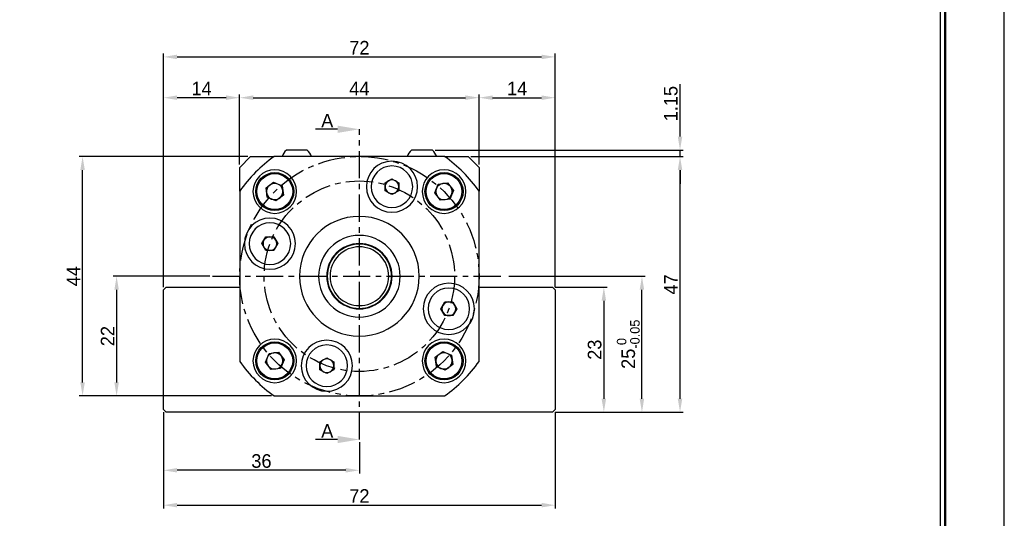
# Model space of a CAD drawing. Header units: millimetres. Extents: x 1174 to 1671, y 712 to 1063.
# Tile 4 of 6: x 1490 to 1671, y 801 to 893. Entities that reach past the tile are written whole.
import ezdxf
from ezdxf.enums import TextEntityAlignment as Align

# ---------------------------------------------------------------- set-up
doc = ezdxf.new("R2010")
doc.units = ezdxf.units.MM
doc.linetypes.add('CENTER', pattern=[2, 1.25, -0.25, 0.25, -0.25])
for name, color, linetype in [('S1', 1, 'CENTER'), ('Z5', 7, 'Continuous'), ('Z7', 7, 'Continuous')]:
    doc.layers.add(name, color=color, linetype=linetype)
doc.dimstyles.new('S2.5', dxfattribs={"dimtxt": 2.5, "dimasz": 2.5, "dimexe": 0.6, "dimexo": 0.5, "dimgap": 0.4, "dimtad": 1, "dimdec": 3, "dimzin": 11, "dimdsep": 46, "dimtxsty": 'Standard', "dimcen": 0, "dimclrd": 5, "dimclre": 5, "dimclrt": 3, "dimadec": 0, "dimazin": 0, "dimtp": 3e-09, "dimtm": 1.1e-09, "dimtfac": 0.7, "dimtdec": 3, "dimtmove": 0, "dimatfit": 3, "dimfxl": 1.25, "dimtolj": 1, "dimtzin": 11, "dimarcsym": 0})

# ---------------------------------------------------------------- blocks, each defined once
blk = doc.blocks.new('*D85')
at = {"color": 5, "lineweight": -2, "ltscale": 4}
for p, q in [((1530.55, 866.38), (1530.55, 879.28)), ((1533.05, 878.68), (1572.05, 878.68)), ((1574.55, 866.38), (1574.55, 879.28))]:
    blk.add_line(p, q, dxfattribs=at)
at = {"color": 5}
for points in [[(1533.05, 879.1), (1533.05, 878.27), (1530.55, 878.68)], [(1572.05, 878.27), (1572.05, 879.1), (1574.55, 878.68)]]:
    blk.add_solid(points, dxfattribs=at)
at = {"layer": 'Defpoints', "color": 0}
for p in [(1574.55, 878.68), (1530.55, 865.88), (1574.55, 865.88)]:
    blk.add_point(p, dxfattribs=at)
at = {"color": 3, "insert": (1552.55, 880.37), "char_height": 2.5, "attachment_point": 5}
blk.add_mtext('\\A1;44', dxfattribs=at)
blk = doc.blocks.new('*D86')
at = {"color": 5, "lineweight": -2, "ltscale": 4}
for p, q in [((1574.55, 866.38), (1574.55, 879.28)), ((1577.05, 878.68), (1586.05, 878.68)), ((1588.55, 843.88), (1588.55, 879.28))]:
    blk.add_line(p, q, dxfattribs=at)
at = {"color": 5}
for points in [[(1577.05, 879.1), (1577.05, 878.27), (1574.55, 878.68)], [(1586.05, 878.27), (1586.05, 879.1), (1588.55, 878.68)]]:
    blk.add_solid(points, dxfattribs=at)
at = {"layer": 'Defpoints', "color": 0}
for p in [(1588.55, 878.68), (1574.55, 865.88), (1588.55, 843.38)]:
    blk.add_point(p, dxfattribs=at)
at = {"color": 3, "insert": (1581.55, 880.37), "char_height": 2.5, "attachment_point": 5}
blk.add_mtext('\\A1;14', dxfattribs=at)
blk = doc.blocks.new('*D87')
at = {"color": 5, "lineweight": -2, "ltscale": 4}
for p, q in [((1516.55, 843.88), (1516.55, 879.28)), ((1528.05, 878.68), (1519.05, 878.68)), ((1530.55, 866.38), (1530.55, 879.28))]:
    blk.add_line(p, q, dxfattribs=at)
at = {"color": 5}
for points in [[(1519.05, 879.1), (1519.05, 878.27), (1516.55, 878.68)], [(1528.05, 878.27), (1528.05, 879.1), (1530.55, 878.68)]]:
    blk.add_solid(points, dxfattribs=at)
at = {"layer": 'Defpoints', "color": 0}
for p in [(1516.55, 878.68), (1530.55, 865.88), (1516.55, 843.38)]:
    blk.add_point(p, dxfattribs=at)
at = {"color": 3, "insert": (1523.55, 880.37), "char_height": 2.5, "attachment_point": 5}
blk.add_mtext('\\A1;14', dxfattribs=at)
blk = doc.blocks.new('*D88')
at = {"color": 5, "lineweight": -2, "ltscale": 4}
for p, q in [((1516.55, 843.88), (1516.55, 886.78)), ((1588.55, 843.88), (1588.55, 886.78)), ((1519.05, 886.18), (1586.05, 886.18))]:
    blk.add_line(p, q, dxfattribs=at)
at = {"color": 5}
for points in [[(1519.05, 886.59), (1519.05, 885.76), (1516.55, 886.18)], [(1586.05, 885.76), (1586.05, 886.59), (1588.55, 886.18)]]:
    blk.add_solid(points, dxfattribs=at)
at = {"layer": 'Defpoints', "color": 0}
for p in [(1588.55, 886.18), (1516.55, 843.38), (1588.55, 843.38)]:
    blk.add_point(p, dxfattribs=at)
at = {"color": 3, "insert": (1552.55, 887.86), "char_height": 2.5, "attachment_point": 5}
blk.add_mtext('\\A1;72', dxfattribs=at)
blk = doc.blocks.new('*D89')
at = {"color": 5, "lineweight": -2, "ltscale": 4}
for p, q in [((1588.55, 843.88), (1598.09, 843.88)), ((1597.49, 841.38), (1597.49, 823.38)), ((1588.55, 820.88), (1598.09, 820.88))]:
    blk.add_line(p, q, dxfattribs=at)
at = {"color": 5}
for points in [[(1597.9, 841.38), (1597.07, 841.38), (1597.49, 843.88)], [(1597.07, 823.38), (1597.9, 823.38), (1597.49, 820.88)]]:
    blk.add_solid(points, dxfattribs=at)
at = {"layer": 'Defpoints', "color": 0}
for p in [(1588.05, 843.88), (1588.05, 820.88), (1597.49, 820.88)]:
    blk.add_point(p, dxfattribs=at)
at = {"color": 3, "insert": (1595.8, 832.38), "char_height": 2.5, "attachment_point": 5, "rotation": 90}
blk.add_mtext('\\A1;23', dxfattribs=at)
blk = doc.blocks.new('*D90')
at = {"color": 5, "lineweight": -2, "ltscale": 4}
for p, q in [((1580.05, 845.88), (1605.09, 845.88)), ((1604.49, 823.38), (1604.49, 843.38)), ((1588.55, 820.88), (1605.09, 820.88))]:
    blk.add_line(p, q, dxfattribs=at)
at = {"color": 5}
for points in [[(1604.9, 843.38), (1604.07, 843.38), (1604.49, 845.88)], [(1604.07, 823.38), (1604.9, 823.38), (1604.49, 820.88)]]:
    blk.add_solid(points, dxfattribs=at)
at = {"layer": 'Defpoints', "color": 0}
for p in [(1579.55, 845.88), (1604.49, 845.88), (1588.05, 820.88)]:
    blk.add_point(p, dxfattribs=at)
at = {"color": 3, "insert": (1601.97, 833.38), "char_height": 2.5, "attachment_point": 5, "rotation": 90}
blk.add_mtext('\\A1;25{\\H1.750000;\\S 0^ -0.05;}', dxfattribs=at)
blk = doc.blocks.new('*D91')
at = {"color": 5, "lineweight": -2, "ltscale": 4}
for p, q in [((1573.05, 867.88), (1612.09, 867.88)), ((1611.49, 823.38), (1611.49, 865.38)), ((1588.55, 820.88), (1612.09, 820.88))]:
    blk.add_line(p, q, dxfattribs=at)
at = {"color": 5}
for points in [[(1611.9, 865.38), (1611.07, 865.38), (1611.49, 867.88)], [(1611.07, 823.38), (1611.9, 823.38), (1611.49, 820.88)]]:
    blk.add_solid(points, dxfattribs=at)
at = {"layer": 'Defpoints', "color": 0}
for p in [(1572.55, 867.88), (1611.49, 867.88), (1588.05, 820.88)]:
    blk.add_point(p, dxfattribs=at)
at = {"color": 3, "insert": (1609.8, 844.38), "char_height": 2.5, "attachment_point": 5, "rotation": 90}
blk.add_mtext('\\A1;47', dxfattribs=at)
blk = doc.blocks.new('*D92')
at = {"color": 5, "lineweight": -2, "ltscale": 4}
for p, q in [((1525.05, 845.88), (1507.33, 845.88)), ((1507.93, 843.38), (1507.93, 826.38)), ((1536.4, 823.88), (1507.33, 823.88))]:
    blk.add_line(p, q, dxfattribs=at)
at = {"color": 5}
for points in [[(1508.35, 843.38), (1507.52, 843.38), (1507.93, 845.88)], [(1507.52, 826.38), (1508.35, 826.38), (1507.93, 823.88)]]:
    blk.add_solid(points, dxfattribs=at)
at = {"layer": 'Defpoints', "color": 0}
for p in [(1525.55, 845.88), (1507.93, 823.88), (1536.9, 823.88)]:
    blk.add_point(p, dxfattribs=at)
at = {"color": 3, "insert": (1506.28, 834.88), "char_height": 2.5, "attachment_point": 5, "rotation": 90}
blk.add_mtext('\\A1;22', dxfattribs=at)
blk = doc.blocks.new('*D93')
at = {"color": 5, "lineweight": -2, "ltscale": 4}
for p, q in [((1532.05, 867.88), (1501.08, 867.88)), ((1501.68, 826.38), (1501.68, 865.38)), ((1536.4, 823.88), (1501.08, 823.88))]:
    blk.add_line(p, q, dxfattribs=at)
at = {"color": 5}
for points in [[(1502.09, 865.38), (1501.26, 865.38), (1501.68, 867.88)], [(1501.26, 826.38), (1502.09, 826.38), (1501.68, 823.88)]]:
    blk.add_solid(points, dxfattribs=at)
at = {"layer": 'Defpoints', "color": 0}
for p in [(1501.68, 867.88), (1532.55, 867.88), (1536.9, 823.88)]:
    blk.add_point(p, dxfattribs=at)
at = {"color": 3, "insert": (1499.99, 845.88), "char_height": 2.5, "attachment_point": 5, "rotation": 90}
blk.add_mtext('\\A1;44', dxfattribs=at)
blk = doc.blocks.new('*D94')
at = {"color": 5, "lineweight": -2, "ltscale": 4}
for p, q in [((1611.49, 871.53), (1611.49, 881.16)), ((1566.48, 869.03), (1612.09, 869.03)), ((1611.49, 867.88), (1611.49, 869.03)), ((1573.05, 867.88), (1612.09, 867.88)), ((1611.49, 865.38), (1611.49, 862.88))]:
    blk.add_line(p, q, dxfattribs=at)
at = {"color": 5}
for points in [[(1611.07, 871.53), (1611.9, 871.53), (1611.49, 869.03)], [(1611.9, 865.38), (1611.07, 865.38), (1611.49, 867.88)]]:
    blk.add_solid(points, dxfattribs=at)
at = {"layer": 'Defpoints', "color": 0}
for p in [(1565.98, 869.03), (1611.49, 869.03), (1572.55, 867.88)]:
    blk.add_point(p, dxfattribs=at)
at = {"color": 3, "insert": (1609.8, 877.59), "char_height": 2.5, "attachment_point": 5, "rotation": 90}
blk.add_mtext('\\A1;1.15', dxfattribs=at)
blk = doc.blocks.new('*D95')
at = {"color": 5, "lineweight": -2, "ltscale": 4}
for p, q in [((1516.55, 820.88), (1516.55, 809.62)), ((1552.55, 815.38), (1552.55, 809.62)), ((1550.05, 810.22), (1519.05, 810.22))]:
    blk.add_line(p, q, dxfattribs=at)
at = {"color": 5}
for points in [[(1519.05, 810.64), (1519.05, 809.81), (1516.55, 810.22)], [(1550.05, 809.81), (1550.05, 810.64), (1552.55, 810.22)]]:
    blk.add_solid(points, dxfattribs=at)
at = {"layer": 'Defpoints', "color": 0}
for p in [(1516.55, 821.38), (1552.55, 815.88), (1516.55, 810.22)]:
    blk.add_point(p, dxfattribs=at)
at = {"color": 3, "insert": (1534.55, 811.91), "char_height": 2.5, "attachment_point": 5}
blk.add_mtext('\\A1;36', dxfattribs=at)
blk = doc.blocks.new('*D96')
at = {"color": 5, "lineweight": -2, "ltscale": 4}
for p, q in [((1516.55, 820.88), (1516.55, 803.21)), ((1588.55, 820.88), (1588.55, 803.21)), ((1519.05, 803.81), (1586.05, 803.81))]:
    blk.add_line(p, q, dxfattribs=at)
at = {"color": 5}
for points in [[(1519.05, 804.23), (1519.05, 803.4), (1516.55, 803.81)], [(1586.05, 803.4), (1586.05, 804.23), (1588.55, 803.81)]]:
    blk.add_solid(points, dxfattribs=at)
at = {"layer": 'Defpoints', "color": 0}
for p in [(1516.55, 821.38), (1588.55, 821.38), (1588.55, 803.81)]:
    blk.add_point(p, dxfattribs=at)
at = {"color": 3, "insert": (1552.55, 805.5), "char_height": 2.5, "attachment_point": 5}
blk.add_mtext('\\A1;72', dxfattribs=at)
blk = doc.blocks.new('란표제')
at = {"layer": 'Z7', "color": 0}
blk.add_line((297, 0), (297, 210), dxfattribs=at)
at = {"layer": 'Z7', "const_width": 0.25}
blk.add_lwpolyline([(290.5, 6.5), (290.5, 203.5), (10, 203.5), (10, 6.5)], close=True, dxfattribs=at)
at = {"layer": 'Z7'}
blk.add_lwpolyline([(290, 7), (290, 203), (10.5, 203), (10.5, 7)], close=True, dxfattribs=at)
at = {"layer": 'Z5', "ltscale": 0.5}
for tag, p, height in [('TITLE', (237.17, 24.41), 2.5), ('도번', (251.18, 15.64), 2.5), ('SCALE', (253.78, 9.55), 1.2), ('DATE', (277.02, 9.51), 1.2)]:
    blk.add_attdef(tag, p, '', height=height, dxfattribs=at)
at = {"layer": 'Z7'}
for tag, p in [('필렛', (179.25, 10.9)), ('모따기', (179.25, 8.3))]:
    blk.add_attdef(tag, text='', height=1.15, dxfattribs=at).set_placement(p, align=Align.MIDDLE_LEFT)

msp = doc.modelspace()

# ---------------------------------------------------------------- linework, layer by layer
at = {"color": 5, "ltscale": 5}
for p, q in [((1548.5548, 872.8774), (1544.482, 872.8774)), ((1548.5548, 815.8774), (1544.482, 815.8774))]:
    msp.add_line(p, q, dxfattribs=at)
for p, q in [((1542.8262, 869.0274), (1539.1298, 869.0274)), ((1542.9798, 869.0274), (1542.8262, 869.0274)), ((1565.8262, 869.0274), (1562.1298, 869.0274)), ((1565.9798, 869.0274), (1565.8262, 869.0274)), ((1530.5548, 865.8774), (1532.5548, 867.8774)), ((1532.5548, 867.8774), (1536.9023, 867.8774)), ((1568.2073, 867.8774), (1536.9023, 867.8774)), ((1568.2073, 867.8774), (1572.5548, 867.8774)), ((1572.5548, 867.8774), (1574.5548, 865.8774)), ((1530.5548, 861.5299), (1530.5548, 865.8774)), ((1574.5548, 865.8774), (1574.5548, 861.5299)), ((1557.2801, 863.0495), (1558.5401, 863.777)), ((1558.5401, 863.777), (1559.8001, 863.0495)), ((1530.5548, 861.5299), (1530.5548, 830.2249)), ((1535.3985, 862.0972), (1536.773, 863.1511)), ((1535.6239, 860.3799), (1535.3985, 862.0972)), ((1536.773, 863.1511), (1538.373, 862.4876)), ((1538.373, 862.4876), (1538.5984, 860.7703)), ((1557.2801, 861.5946), (1557.2801, 863.0495)), ((1558.5401, 860.8671), (1557.2801, 861.5946)), ((1559.8001, 861.5946), (1558.5401, 860.8671)), ((1559.8001, 863.0495), (1559.8001, 861.5946)), ((1566.3938, 861.2084), (1567.0573, 862.8083)), ((1567.0573, 862.8083), (1568.7746, 863.0337)), ((1568.7746, 863.0337), (1569.8285, 861.6592)), ((1569.8285, 861.6592), (1569.165, 860.0592)), ((1574.5548, 830.2249), (1574.5548, 861.5299)), ((1537.2238, 859.7164), (1535.6239, 860.3799)), ((1538.5984, 860.7703), (1537.2238, 859.7164)), ((1567.4477, 859.8338), (1566.3938, 861.2084)), ((1569.165, 860.0592), (1567.4477, 859.8338)), ((1534.6553, 851.8628), (1535.3827, 853.1228)), ((1535.3827, 853.1228), (1536.8376, 853.1228)), ((1536.8376, 853.1228), (1537.5651, 851.8628)), ((1535.3827, 850.6028), (1534.6553, 851.8628)), ((1536.8376, 850.6028), (1535.3827, 850.6028)), ((1537.5651, 851.8628), (1536.8376, 850.6028)), ((1516.5548, 843.3774), (1516.8048, 843.6274)), ((1516.5548, 821.3774), (1516.5548, 843.3774)), ((1516.8048, 843.6274), (1517.0548, 843.8774)), ((1517.0548, 843.8774), (1530.5548, 843.8774)), ((1574.5548, 843.8774), (1588.0548, 843.8774)), ((1588.0548, 843.8774), (1588.3048, 843.6274)), ((1588.3048, 843.6274), (1588.5548, 843.3774)), ((1588.5548, 843.3774), (1588.5548, 821.3774)), ((1567.5445, 839.8921), (1568.272, 841.1521)), ((1568.272, 838.6321), (1567.5445, 839.8921)), ((1568.272, 841.1521), (1569.7269, 841.1521)), ((1569.7269, 841.1521), (1570.4543, 839.8921)), ((1570.4543, 839.8921), (1569.7269, 838.6321)), ((1569.7269, 838.6321), (1568.272, 838.6321)), ((1535.2811, 830.0957), (1535.9446, 831.6956)), ((1535.9446, 831.6956), (1537.6619, 831.921)), ((1537.6619, 831.921), (1538.7158, 830.5465)), ((1545.3094, 830.1603), (1546.5694, 830.8877)), ((1546.5694, 830.8877), (1547.8294, 830.1603)), ((1566.5112, 830.9845), (1567.8857, 832.0384)), ((1566.7366, 829.2672), (1566.5112, 830.9845)), ((1567.8857, 832.0384), (1569.4857, 831.3749)), ((1569.4857, 831.3749), (1569.7111, 829.6576)), ((1536.335, 828.7211), (1535.2811, 830.0957)), ((1538.0523, 828.9465), (1536.335, 828.7211)), ((1538.7158, 830.5465), (1538.0523, 828.9465)), ((1545.3094, 828.7053), (1545.3094, 830.1603)), ((1547.8294, 830.1603), (1547.8294, 828.7053)), ((1568.3365, 828.6037), (1566.7366, 829.2672)), ((1569.7111, 829.6576), (1568.3365, 828.6037)), ((1546.5694, 827.9779), (1545.3094, 828.7053)), ((1547.8294, 828.7053), (1546.5694, 827.9779)), ((1536.9023, 823.8774), (1568.2073, 823.8774)), ((1517.0548, 820.8774), (1516.5548, 821.3774)), ((1588.0548, 820.8774), (1517.0548, 820.8774)), ((1588.5548, 821.3774), (1588.0548, 820.8774))]:
    msp.add_line(p, q)
for centre, radius in [((1536.9984, 861.4338), 3.5), ((1536.9984, 861.4338), 3.3), ((1568.1111, 861.4338), 3.5), ((1568.1111, 861.4338), 3.3), ((1536.9984, 830.3211), 3.5), ((1536.9984, 830.3211), 3.3), ((1568.1111, 830.3211), 3.5), ((1568.1111, 830.3211), 3.3)]:
    msp.add_circle(centre, radius)
for centre, radius, start, end in [((1541.0124, 866.8877), 2.85, 131.34313, 159.680252), ((1541.0972, 866.8877), 2.85, 20.319748, 48.65687), ((1564.0124, 866.8877), 2.85, 131.34313, 159.680287), ((1564.0972, 866.8877), 2.85, 20.319713, 48.65687), ((1552.5548, 845.8774), 27, 125.430945, 144.569055), ((1558.5401, 862.322), 4.7, 0, 180), ((1552.5548, 845.8774), 27, 35.430945, 54.569055), ((1536.9984, 861.4338), 4, 90, 270), ((1536.9984, 861.4338), 4, 270, 90), ((1558.5401, 862.322), 3.82, 0, 180), ((1568.1111, 861.4338), 4, 0, 180), ((1558.5401, 862.322), 1.26, 120, 180), ((1558.5401, 862.322), 1.26, 60, 120), ((1558.5401, 862.322), 1.26, 0, 60), ((1536.9984, 861.4338), 1.5, 127.477326, 187.477326), ((1536.9984, 861.4338), 1.5, 67.477326, 127.477326), ((1536.9984, 861.4338), 1.5, 7.477326, 67.477326), ((1536.9984, 861.4338), 1.5, 307.477326, 7.477326), ((1558.5401, 862.322), 4.7, 180, 0), ((1558.5401, 862.322), 3.82, 180, 0), ((1558.5401, 862.322), 1.26, 180, 240), ((1558.5401, 862.322), 1.26, 300, 0), ((1568.1111, 861.4338), 4, 180, 0), ((1568.1111, 861.4338), 1.5, 157.477326, 217.477326), ((1568.1111, 861.4338), 1.5, 97.477326, 157.477326), ((1568.1111, 861.4338), 1.5, 37.477326, 97.477326), ((1568.1111, 861.4338), 1.5, 337.477326, 37.477326), ((1536.9984, 861.4338), 1.5, 187.477326, 247.477326), ((1536.9984, 861.4338), 1.5, 247.477326, 307.477326), ((1558.5401, 862.322), 1.26, 240, 300), ((1568.1111, 861.4338), 1.5, 217.477326, 277.477326), ((1568.1111, 861.4338), 1.5, 277.477326, 337.477326), ((1536.1102, 851.8628), 4.7, 90, 270), ((1536.1102, 851.8628), 4.7, 270, 90), ((1552.5548, 845.8774), 11, 90, 270), ((1552.5548, 845.8774), 11, 270, 90), ((1536.1102, 851.8628), 3.82, 90, 270), ((1536.1102, 851.8628), 3.82, 270, 90), ((1536.1102, 851.8628), 1.26, 150, 210), ((1536.1102, 851.8628), 1.26, 90, 150), ((1536.1102, 851.8628), 1.26, 30, 90), ((1536.1102, 851.8628), 1.26, 330, 30), ((1552.5548, 845.8774), 7.5, 90, 270), ((1552.5548, 845.8774), 7.5, 270, 90), ((1536.1102, 851.8628), 1.26, 210, 270), ((1536.1102, 851.8628), 1.26, 270, 330), ((1552.5548, 845.8774), 6, 90, 270), ((1552.5548, 845.8774), 5.9, 45, 225), ((1552.5548, 845.8774), 5.4, 45, 225), ((1552.5548, 845.8774), 6, 270, 90), ((1552.5548, 845.8774), 5.9, 225, 45), ((1552.5548, 845.8774), 5.4, 225, 45), ((1568.9994, 839.8921), 4.7, 90, 270), ((1568.9994, 839.8921), 3.82, 90, 270), ((1568.9994, 839.8921), 4.7, 270, 90), ((1568.9994, 839.8921), 3.82, 270, 90), ((1568.9994, 839.8921), 1.26, 150, 210), ((1568.9994, 839.8921), 1.26, 90, 150), ((1568.9994, 839.8921), 1.26, 30, 90), ((1568.9994, 839.8921), 1.26, 330, 30), ((1568.9994, 839.8921), 1.26, 210, 270), ((1568.9994, 839.8921), 1.26, 270, 330), ((1536.9984, 830.3211), 4, 0, 180), ((1568.1111, 830.3211), 4, 90, 270), ((1568.1111, 830.3211), 4, 270, 90), ((1546.5694, 829.4328), 4.7, 0, 180), ((1546.5694, 829.4328), 3.82, 0, 180), ((1536.9984, 830.3211), 1.5, 157.477326, 217.477326), ((1536.9984, 830.3211), 1.5, 97.477326, 157.477326), ((1536.9984, 830.3211), 1.5, 37.477326, 97.477326), ((1536.9984, 830.3211), 1.5, 337.477326, 37.477326), ((1546.5694, 829.4328), 1.26, 60, 120), ((1568.1111, 830.3211), 1.5, 127.477326, 187.477326), ((1568.1111, 830.3211), 1.5, 67.477326, 127.477326), ((1568.1111, 830.3211), 1.5, 7.477326, 67.477326), ((1552.5548, 845.8774), 27, 215.430945, 234.569055), ((1536.9984, 830.3211), 4, 180, 0), ((1536.9984, 830.3211), 1.5, 217.477326, 277.477326), ((1536.9984, 830.3211), 1.5, 277.477326, 337.477326), ((1546.5694, 829.4328), 4.7, 180, 0), ((1546.5694, 829.4328), 3.82, 180, 0), ((1546.5694, 829.4328), 1.26, 120, 180), ((1546.5694, 829.4328), 1.26, 180, 240), ((1546.5694, 829.4328), 1.26, 0, 60), ((1546.5694, 829.4328), 1.26, 300, 0), ((1568.1111, 830.3211), 1.5, 187.477326, 247.477326), ((1568.1111, 830.3211), 1.5, 247.477326, 307.477326), ((1552.5548, 845.8774), 27, 305.430945, 324.569055), ((1568.1111, 830.3211), 1.5, 307.477326, 7.477326), ((1546.5694, 829.4328), 1.26, 240, 300)]:
    msp.add_arc(centre, radius, start, end)
for points in [[(1548.5548, 873.5441), (1548.5548, 872.2108), (1552.5548, 872.8774)], [(1548.5548, 816.5441), (1548.5548, 815.2108), (1552.5548, 815.8774)]]:
    msp.add_solid(points, dxfattribs=at)
at = {"layer": 'S1', "ltscale": 4}
for p, q in [((1552.5548, 815.8774), (1552.5548, 872.8774)), ((1525.5548, 845.8774), (1579.5548, 845.8774))]:
    msp.add_line(p, q, dxfattribs=at)
for radius in [22, 17.5]:
    msp.add_circle((1552.5548, 845.8774), radius, dxfattribs=at)

# ---------------------------------------------------------------- block references
at = {"ltscale": 5, "xscale": 1.67280711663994, "yscale": 1.67280711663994, "zscale": 1.67280711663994}
msp.add_blockref('란표제', (1174.2675, 711.6764), dxfattribs=at)

# ---------------------------------------------------------------- texts
at = {"color": 3, "ltscale": 0.5, "char_height": 2.5, "attachment_point": 9}
for insert in [(1547.7667, 873.2098), (1547.7667, 816.2098)]:
    msp.add_mtext('\\A1;A', dxfattribs=dict(at, insert=insert))

# ---------------------------------------------------------------- dimensions: what is measured, and where the dimension line sits
at = {"ltscale": 4}
for base, p1, p2, picture, middle in [((1588.5548, 886.1762), (1516.5548, 843.3774), (1588.5548, 843.3774), '*D88', (1552.5548, 887.8594)), ((1516.5548, 878.6822), (1530.5548, 865.8774), (1516.5548, 843.3774), '*D87', (1523.5548, 880.3671)), ((1574.5548, 878.6822), (1530.5548, 865.8774), (1574.5548, 865.8774), '*D85', (1552.5548, 880.3655)), ((1588.5548, 878.6822), (1574.5548, 865.8774), (1588.5548, 843.3774), '*D86', (1581.5548, 880.3671)), ((1516.5548, 810.2242), (1552.5548, 815.8774), (1516.5548, 821.3774), '*D95', (1534.5548, 811.9058)), ((1588.5548, 803.8133), (1516.5548, 821.3774), (1588.5548, 821.3774), '*D96', (1552.5548, 805.4966))]:
    dim = msp.add_linear_dim(base=base, p1=p1, p2=p2, dimstyle='S2.5', dxfattribs=at)
    dim.commit()
    dim.dimension.update_dxf_attribs({"geometry": picture, "text_midpoint": middle})
for base, p1, p2, picture, middle in [((1611.4861, 869.0274), (1572.5548, 867.8774), (1565.9798, 869.0274), '*D94', (1609.8011, 877.5915)), ((1501.6779, 867.8774), (1536.9023, 823.8774), (1532.5548, 867.8774), '*D93', (1499.9947, 845.8774)), ((1507.9328, 823.8774), (1525.5548, 845.8774), (1536.9023, 823.8774), '*D92', (1506.2795, 834.8774))]:
    dim = msp.add_linear_dim(base=base, p1=p1, p2=p2, angle=90, dimstyle='S2.5', dxfattribs=at)
    dim.commit()
    dim.dimension.update_dxf_attribs({"geometry": picture, "text_midpoint": middle})
for base, p2, override, picture, middle in [((1611.4861, 867.8774), (1572.5548, 867.8774), {"dimtmove": 0}, '*D91', (1611.4861, 844.3774)), ((1604.4861, 845.8774), (1579.5548, 845.8774), {"dimgap": 0.4, "dimtol": 1, "dimlim": 0, "dimtp": 0, "dimtm": 0.05, "dimtmove": 0}, '*D90', (1604.4861, 833.3774))]:
    dim = msp.add_linear_dim(base=base, p1=(1588.0548, 820.8774), p2=p2, angle=90, dimstyle='S2.5', override=override, dxfattribs=at)
    dim.commit()
    dim.dimension.update_dxf_attribs({"geometry": picture, "text_midpoint": middle, "dimtype": 160})
dim = msp.add_linear_dim(base=(1597.4861, 820.8774), p1=(1588.0548, 843.8774), p2=(1588.0548, 820.8774), angle=90, dimstyle='S2.5', override={"dimtmove": 0}, dxfattribs=at)
dim.commit()
dim.dimension.update_dxf_attribs({"geometry": '*D89', "text_midpoint": (1595.8045, 832.3774)})

doc.saveas('drawing.dxf')
